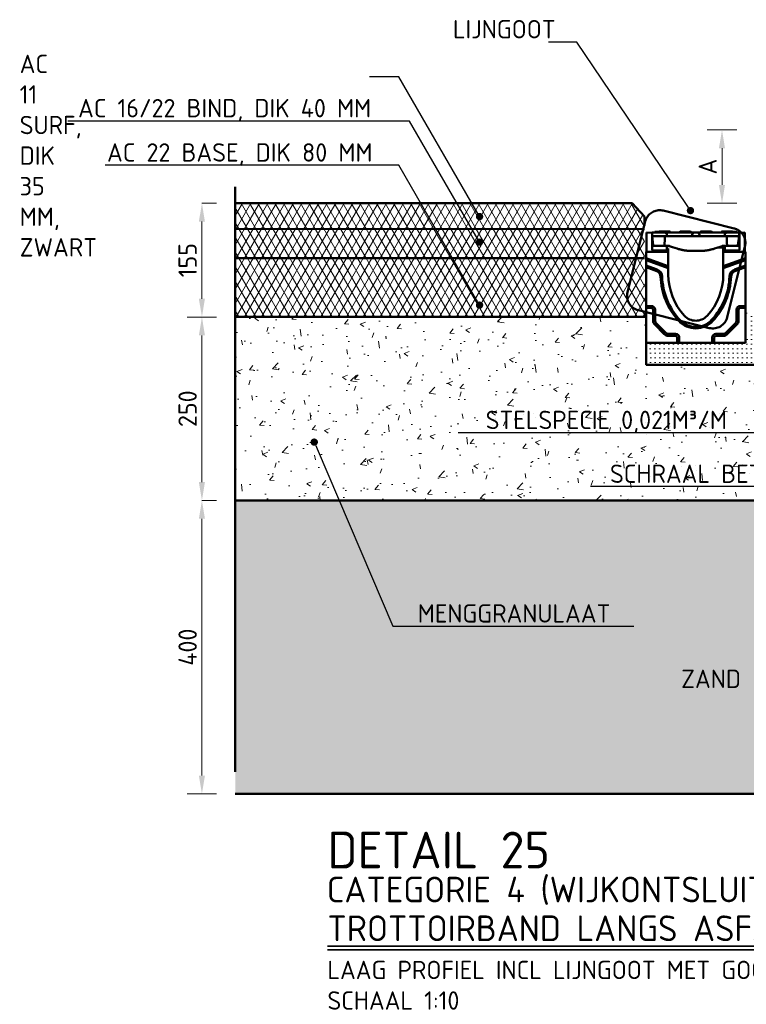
# Model space of a CAD drawing. Header units: metres. Extents: x 92403 to 95147, y 464428 to 465602.
# Tile 231 of 256: x 92596.945 to 92597.935, y 465104.001 to 465105.343. Entities that reach past the tile are written whole.
import ezdxf
from ezdxf import colors
from ezdxf.entities.mleader import LeaderData, LeaderLine
from ezdxf.math import Vec2, Vec3

# ---------------------------------------------------------------- set-up
doc = ezdxf.new("R2010")
doc.units = ezdxf.units.M
for name, pattern in [('HIDDEN', [2.373, 1.58, -0.793]), ('VW-1-1_STREEP', [2, 1, -1]), ('XX-PROJECTGRENS', [18, 12, -3, 0, -3])]:
    doc.linetypes.add(name, pattern=pattern)
doc.layers.get('0').update_dxf_attribs({"linetype": 'CONTINUOUS'})
doc.layers.get('Defpoints').update_dxf_attribs({"linetype": 'CONTINUOUS'})
for name, color, linetype, lineweight in [('N-WE-GW-GROND_ZAND_CUNETZAND-AD-10', 7, 'CONTINUOUS', 18), ('N-WE-GW-GROND_ZAND_CUNETZAND-WERK-T25', 7, 'CONTINUOUS', 25), ('N-WE-KG-PROJECTGRENS-GD', 7, 'XX-PROJECTGRENS', 50), ('N-WE-RI-HWA_GOOT_LIJNGOOT-GD', 150, 'CONTINUOUS', 50), ('N-WE-VH-VERHARDING_ASFALT-AD-10', 252, 'CONTINUOUS', 18), ('N-WE-VH-VERHARDING_ASFALT-GD', 252, 'CONTINUOUS', 50), ('N-WE-VH-VERHARDING_ASFALT-T25', 7, 'CONTINUOUS', 25), ('N-WE-VH-VERHARDING_BETON_SCHRAAL-GD', 252, 'CONTINUOUS', 50), ('N-WE-VH-VERHARDING_FUNDERING-AD', 252, 'CONTINUOUS', 18), ('N-WE-VH-VERHARDING_FUNDERING-AD-10', 252, 'CONTINUOUS', 18), ('N-WE-VH-VERHARDING_NATUURSTEEN-GD', 252, 'CONTINUOUS', 50), ('N-WE-VW-MARKERING_LANGS_STREEP_11-G', 7, 'VW-1-1_STREEP', 13), ('X-XX-AL-TEKENBLAD_TITELBLOK-T25', 7, 'CONTINUOUS', 25), ('X-XX-AL-TEKENBLAD_TITELBLOK-T35', 50, 'CONTINUOUS', 35), ('X-XX-AL-TEKENBLAD_TITELBLOK-T50', 130, 'CONTINUOUS', 50), ('X-XX-AL-VERWIJZING_DETAIL-M', 7, 'CONTINUOUS', 18)]:
    doc.layers.add(name, color=color, linetype=linetype, lineweight=lineweight)
doc.styles.add('NLCS-ISO-ANNOTATIVE-T25', font='NLCS-ISO.ttf', dxfattribs={"height": 2.5})
doc.styles.add('NLCS-ISO-M10-T25', font='NLCS-ISO.ttf', dxfattribs={"height": 0.025})
doc.styles.add('NLCS-ISO-M10-T35', font='NLCS-ISO.ttf', dxfattribs={"height": 0.035})
doc.styles.add('NLCS-ISO-M10-T50', font='NLCS-ISO.ttf', dxfattribs={"height": 0.05})
doc.dimstyles.new('NLCS-M10-T25-PIJL_L2_H1', dxfattribs={"dimscale": 0.01, "dimtxt": 2.5, "dimasz": 2.5, "dimexe": 2, "dimexo": 2, "dimgap": 0.7, "dimtad": 1, "dimzin": 0, "dimdsep": 46, "dimtxsty": 'NLCS-ISO-M10-T25', "dimcen": 2.5, "dimdle": 2, "dimclrd": 256, "dimclre": 256, "dimclrt": 7, "dimadec": 1, "dimazin": 0, "dimtfac": 1, "dimtdec": 3, "dimtofl": 0, "dimtmove": 1, "dimatfit": 0, "dimfxl": 2, "dimfxlon": 1, "dimtfillclr": 256, "dimtolj": 1, "dimtzin": 0, "dimlwd": -1, "dimlwe": -1, "dimarcsym": 0})
pattern_1 = [(60, (92580.33699, 465107.421465), (-0.008660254, 0.005), []), (120, (92580.33699, 465107.421465), (-0.008660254, -0.005), [])]

# ---------------------------------------------------------------- blocks, each defined once
blk = doc.blocks.new('*D673')
at = {"layer": 'Defpoints', "color": 0, "transparency": 16777216}
for p in [(92597.1933, 465105.0932), (92597.1933, 465105.0932), (92597.1933, 465104.9382)]:
    blk.add_point(p, dxfattribs=at)
at = {"layer": 'X-XX-AL-VERWIJZING_DETAIL-M', "transparency": 16777216}
for p, q in [((92597.1933, 465105.0932), (92597.2133, 465105.0932)), ((92597.1933, 465104.9632), (92597.1933, 465105.0682)), ((92597.1933, 465104.9382), (92597.1733, 465104.9382))]:
    blk.add_line(p, q, dxfattribs=at)
for points in [[(92597.1891, 465105.0682), (92597.1974, 465105.0682), (92597.1933, 465105.0932)], [(92597.1891, 465104.9632), (92597.1974, 465104.9632), (92597.1933, 465104.9382)]]:
    blk.add_solid(points, dxfattribs=at)
at = {"layer": 'X-XX-AL-VERWIJZING_DETAIL-M', "color": 7, "transparency": 16777216, "insert": (92597.1738, 465105.0157), "char_height": 0.025, "attachment_point": 5, "rotation": 90, "style": 'NLCS-ISO-M10-T25'}
blk.add_mtext('\\A1;155', dxfattribs=at)
blk = doc.blocks.new('*D678')
at = {"layer": 'Defpoints', "color": 0, "transparency": 16777216}
for p in [(92597.1933, 465104.6882), (92597.1933, 465104.2882), (92597.2387, 465104.2882)]:
    blk.add_point(p, dxfattribs=at)
at = {"layer": 'X-XX-AL-VERWIJZING_DETAIL-M', "transparency": 16777216}
for p, q in [((92597.1933, 465104.6882), (92597.2133, 465104.6882)), ((92597.1933, 465104.6632), (92597.1933, 465104.3132)), ((92597.2133, 465104.2882), (92597.1733, 465104.2882))]:
    blk.add_line(p, q, dxfattribs=at)
for points in [[(92597.1891, 465104.6632), (92597.1974, 465104.6632), (92597.1933, 465104.6882)], [(92597.1891, 465104.3132), (92597.1974, 465104.3132), (92597.1933, 465104.2882)]]:
    blk.add_solid(points, dxfattribs=at)
at = {"layer": 'X-XX-AL-VERWIJZING_DETAIL-M', "color": 7, "transparency": 16777216, "insert": (92597.1738, 465104.4882), "char_height": 0.025, "attachment_point": 5, "rotation": 90, "style": 'NLCS-ISO-M10-T25'}
blk.add_mtext('\\A1;400', dxfattribs=at)
blk = doc.blocks.new('_Dot')
at = {"color": 0, "linetype": 'ByBlock', "lineweight": -2}
blk.add_line((-0.5, 0), (-1, 0), dxfattribs=at)
at = {"color": 0, "linetype": 'ByBlock', "const_width": 0.5}
blk.add_lwpolyline([(-0.25, 0, 1), (0.25, 0, 1)], format="xyb", close=True, dxfattribs=at)
blk = doc.blocks.new('*D680')
at = {"layer": 'Defpoints', "color": 0, "transparency": 16777216}
for p in [(92597.1933, 465104.9382), (92597.1933, 465104.9382), (92597.1933, 465104.6882)]:
    blk.add_point(p, dxfattribs=at)
at = {"layer": 'X-XX-AL-VERWIJZING_DETAIL-M', "transparency": 16777216}
for p, q in [((92597.1933, 465104.9382), (92597.2133, 465104.9382)), ((92597.1933, 465104.7132), (92597.1933, 465104.9132)), ((92597.1933, 465104.6882), (92597.2133, 465104.6882))]:
    blk.add_line(p, q, dxfattribs=at)
for points in [[(92597.1891, 465104.9132), (92597.1974, 465104.9132), (92597.1933, 465104.9382)], [(92597.1891, 465104.7132), (92597.1974, 465104.7132), (92597.1933, 465104.6882)]]:
    blk.add_solid(points, dxfattribs=at)
at = {"layer": 'X-XX-AL-VERWIJZING_DETAIL-M', "color": 7, "transparency": 16777216, "insert": (92597.1738, 465104.8132), "char_height": 0.025, "attachment_point": 5, "rotation": 90, "style": 'NLCS-ISO-M10-T25'}
blk.add_mtext('\\A1;250', dxfattribs=at)
blk = doc.blocks.new('Goot')
at = {"color": 8}
for p, q in [((0.008, 0.1496), (0.0005, 0.15)), ((0.0005, 0.15), (0.0005, 0.124)), ((0.0082, 0.1496), (0.008, 0.1496)), ((0.008, 0.127), (0.008, 0.1496)), ((0.0082, 0.15), (0.0251, 0.15)), ((0.0082, 0.145), (0.0082, 0.15)), ((0.0342, 0.15), (0.0251, 0.15)), ((0.0565, 0.15), (0.0342, 0.15)), ((0.0656, 0.15), (0.0565, 0.15)), ((0.0656, 0.15), (0.0694, 0.15)), ((0.0785, 0.15), (0.0694, 0.15)), ((0.1007, 0.15), (0.0785, 0.15)), ((0.1099, 0.15), (0.1007, 0.15)), ((0.1099, 0.15), (0.1267, 0.15)), ((0.1267, 0.15), (0.1267, 0.145)), ((0.127, 0.1496), (0.1267, 0.1496)), ((0.1345, 0.15), (0.127, 0.1496)), ((0.127, 0.1496), (0.127, 0.127)), ((0.1345, 0.124), (0.1345, 0.15)), ((0.0082, 0.145), (0.0095, 0.1329)), ((0.0283, 0.145), (0.0082, 0.145)), ((0.0283, 0.145), (0.0281, 0.1472)), ((0.0283, 0.145), (0.0342, 0.145)), ((0.0342, 0.145), (0.0565, 0.145)), ((0.0565, 0.145), (0.0625, 0.145)), ((0.0626, 0.1472), (0.0625, 0.145)), ((0.0725, 0.145), (0.0625, 0.145)), ((0.0725, 0.145), (0.0724, 0.1472)), ((0.0725, 0.145), (0.0785, 0.145)), ((0.0785, 0.145), (0.1007, 0.145)), ((0.1007, 0.145), (0.1067, 0.145)), ((0.1069, 0.1472), (0.1067, 0.145)), ((0.1267, 0.145), (0.1067, 0.145)), ((0.1097, 0.1437), (0.1097, 0.1437)), ((0.1249, 0.1328), (0.1267, 0.145)), ((0, 0.115), (0, 0.124)), ((0.03, 0.124), (0, 0.124)), ((0.03, 0.1256), (0.009, 0.126)), ((0.026, 0.132), (0.01, 0.132)), ((0.0105, 0.132), (0.0106, 0.132)), ((0.0106, 0.132), (0.011, 0.132)), ((0.011, 0.132), (0.0249, 0.132)), ((0.0249, 0.1329), (0.0249, 0.132)), ((0.0249, 0.132), (0.0254, 0.132)), ((0.0254, 0.132), (0.03, 0.132)), ((0.028, 0.1304), (0.0278, 0.1265)), ((0.0279, 0.1285), (0.03, 0.1285)), ((0.028, 0.1305), (0.028, 0.131)), ((0.028, 0.1305), (0.028, 0.1304)), ((0.03, 0.1285), (0.03, 0.128)), ((0.03, 0.128), (0.03, 0.126)), ((0.03, 0.1256), (0.03, 0.126)), ((0.03, 0.124), (0.03, 0.1256)), ((0.03, 0.1041), (0.03, 0.124)), ((0.0316, 0.1317), (0.0356, 0.1304)), ((0.0356, 0.1304), (0.0422, 0.1283)), ((0.0625, 0.125), (0.0725, 0.125)), ((0.0928, 0.1283), (0.0994, 0.1304)), ((0.0969, 0.1296), (0.107, 0.1296)), ((0.0994, 0.1304), (0.1034, 0.1317)), ((0.105, 0.132), (0.1096, 0.132)), ((0.105, 0.128), (0.105, 0.1285)), ((0.105, 0.1285), (0.1071, 0.1285)), ((0.105, 0.126), (0.105, 0.128)), ((0.126, 0.126), (0.105, 0.1256)), ((0.105, 0.126), (0.105, 0.1256)), ((0.105, 0.124), (0.105, 0.1256)), ((0.105, 0.124), (0.105, 0.1041)), ((0.135, 0.124), (0.105, 0.124)), ((0.107, 0.1305), (0.107, 0.131)), ((0.107, 0.1304), (0.107, 0.1305)), ((0.1072, 0.1265), (0.107, 0.1304)), ((0.107, 0.1304), (0.1072, 0.1265)), ((0.125, 0.132), (0.109, 0.132)), ((0.1096, 0.132), (0.1101, 0.132)), ((0.1101, 0.1329), (0.1101, 0.132)), ((0.1101, 0.132), (0.1234, 0.132)), ((0.114, 0.132), (0.114, 0.132)), ((0.1155, 0.132), (0.1155, 0.132)), ((0.1157, 0.132), (0.1157, 0.132)), ((0.1234, 0.132), (0.1239, 0.132)), ((0.135, 0.124), (0.135, 0.115)), ((0, 0.1127), (0, 0.115)), ((0, 0.105), (0, 0.1127)), ((0.135, 0.115), (0.135, 0.1127)), ((0.135, 0.1127), (0.135, 0.105)), ((0, 0.1028), (0, 0.105)), ((0, 0.05), (0, 0.1028)), ((0.03, 0.1041), (0.03, 0.1018)), ((0.03, 0.1018), (0.03, 0.093)), ((0.105, 0.1018), (0.105, 0.1041)), ((0.105, 0.093), (0.105, 0.1018)), ((0.135, 0.105), (0.135, 0.1028)), ((0.135, 0.1028), (0.135, 0.05)), ((0, 0.0473), (0, 0.05)), ((0, 0), (0, 0.0473)), ((0.135, 0.05), (0.135, 0.0473)), ((0.135, 0.0473), (0.135, 0)), ((0.0423, 0), (0, 0)), ((0.045, 0), (0.0423, 0)), ((0.09, 0), (0.045, 0)), ((0.0927, 0), (0.09, 0)), ((0.135, 0), (0.0927, 0))]:
    blk.add_line(p, q, dxfattribs=at)
at = {"color": 8, "transparency": 33554687}
for p, q in [((0.0169, 0.151), (0.0115, 0.151)), ((0.0115, 0.151), (0.0115, 0.15)), ((0.0168, 0.1506), (0.0167, 0.15)), ((0.0178, 0.1515), (0.0203, 0.1515)), ((0.0293, 0.1515), (0.0203, 0.1515)), ((0.0293, 0.1515), (0.0317, 0.1515)), ((0.0327, 0.1506), (0.0327, 0.15)), ((0.0453, 0.1506), (0.0452, 0.15)), ((0.0463, 0.1515), (0.0488, 0.1515)), ((0.0578, 0.1515), (0.0488, 0.1515)), ((0.0578, 0.1515), (0.0602, 0.1515)), ((0.0612, 0.1506), (0.0612, 0.15)), ((0.0738, 0.1506), (0.0737, 0.15)), ((0.0748, 0.1515), (0.0773, 0.1515)), ((0.0862, 0.1515), (0.0773, 0.1515)), ((0.0862, 0.1515), (0.0887, 0.1515)), ((0.0897, 0.1506), (0.0897, 0.15)), ((0.1023, 0.1506), (0.1022, 0.15)), ((0.1033, 0.1515), (0.1058, 0.1515)), ((0.1147, 0.1515), (0.1058, 0.1515)), ((0.1147, 0.1515), (0.1172, 0.1515)), ((0.1183, 0.151), (0.1181, 0.151)), ((0.1182, 0.1506), (0.1182, 0.15)), ((0.1213, 0.151), (0.1183, 0.151)), ((0.1232, 0.151), (0.1213, 0.151)), ((0.1234, 0.151), (0.1232, 0.151)), ((0.1234, 0.151), (0.1234, 0.15)), ((0, 0.115), (0.03, 0.1041)), ((0.03, 0.1018), (0, 0.1127)), ((0.105, 0.1041), (0.135, 0.115)), ((0.135, 0.1127), (0.105, 0.1018)), ((0, 0.105), (0.015, 0.0996)), ((0.0143, 0.0976), (0, 0.1028)), ((0.12, 0.0996), (0.135, 0.105)), ((0.135, 0.1028), (0.1207, 0.0976)), ((0, 0.05), (0.007, 0.05)), ((0.007, 0.0473), (0, 0.0473)), ((0.0093, 0.03), (0.0093, 0.045)), ((0.012, 0.045), (0.012, 0.03)), ((0.123, 0.03), (0.123, 0.045)), ((0.1257, 0.045), (0.1257, 0.03)), ((0.128, 0.05), (0.135, 0.05)), ((0.135, 0.0473), (0.128, 0.0473)), ((0.0246, 0.0116), (0.0116, 0.0246)), ((0.0135, 0.0265), (0.0265, 0.0135)), ((0.1085, 0.0135), (0.1215, 0.0265)), ((0.1234, 0.0246), (0.1104, 0.0116)), ((0.03, 0.012), (0.04, 0.012)), ((0.04, 0.0093), (0.03, 0.0093)), ((0.0423, 0), (0.0423, 0.007)), ((0.045, 0.007), (0.045, 0)), ((0.09, 0), (0.09, 0.007)), ((0.0927, 0.007), (0.0927, 0)), ((0.095, 0.012), (0.105, 0.012)), ((0.105, 0.0093), (0.095, 0.0093))]:
    blk.add_line(p, q, dxfattribs=at)
at = {"color": 8, "flags": 128}
for points in [[(0.0253, 0.1436), (0.0253, 0.1431), (0.0253, 0.1427), (0.0253, 0.1422), (0.0253, 0.1418), (0.0252, 0.1414), (0.0252, 0.1409), (0.0252, 0.1405), (0.0252, 0.14), (0.0252, 0.1396), (0.0251, 0.1391), (0.0251, 0.1387), (0.0251, 0.1383), (0.0251, 0.1378), (0.0251, 0.1374), (0.025, 0.1369), (0.025, 0.1365), (0.025, 0.136), (0.025, 0.1356), (0.025, 0.1352), (0.025, 0.1347), (0.0249, 0.1343), (0.0249, 0.1338), (0.0249, 0.1334), (0.0249, 0.1329)], [(0.0258, 0.145), (0.0257, 0.1449), (0.0257, 0.1449), (0.0257, 0.1448), (0.0257, 0.1448), (0.0256, 0.1447), (0.0256, 0.1447), (0.0256, 0.1446), (0.0255, 0.1446), (0.0255, 0.1445), (0.0255, 0.1444), (0.0255, 0.1444), (0.0255, 0.1443), (0.0254, 0.1443), (0.0254, 0.1442), (0.0254, 0.1441), (0.0254, 0.1441), (0.0254, 0.144), (0.0254, 0.144), (0.0254, 0.1439), (0.0254, 0.1438), (0.0254, 0.1438), (0.0253, 0.1437), (0.0253, 0.1436), (0.0253, 0.1436)], [(0.1097, 0.1436), (0.1097, 0.1436), (0.1097, 0.1437), (0.1096, 0.1438), (0.1096, 0.1438), (0.1096, 0.1439), (0.1096, 0.144), (0.1096, 0.144), (0.1096, 0.1441), (0.1096, 0.1441), (0.1096, 0.1442), (0.1096, 0.1443), (0.1095, 0.1443), (0.1095, 0.1444), (0.1095, 0.1444), (0.1095, 0.1445), (0.1095, 0.1446), (0.1094, 0.1446), (0.1094, 0.1447), (0.1094, 0.1447), (0.1093, 0.1448), (0.1093, 0.1448), (0.1093, 0.1449), (0.1093, 0.1449), (0.1092, 0.145)], [(0.1101, 0.1329), (0.1101, 0.1334), (0.1101, 0.1338), (0.1101, 0.1343), (0.11, 0.1347), (0.11, 0.1352), (0.11, 0.1356), (0.11, 0.136), (0.11, 0.1365), (0.11, 0.1369), (0.1099, 0.1374), (0.1099, 0.1378), (0.1099, 0.1383), (0.1099, 0.1387), (0.1099, 0.1391), (0.1098, 0.1396), (0.1098, 0.14), (0.1098, 0.1405), (0.1098, 0.1409), (0.1098, 0.1414), (0.1097, 0.1418), (0.1097, 0.1422), (0.1097, 0.1427), (0.1097, 0.1431), (0.1097, 0.1436)], [(0.03, 0.132), (0.0301, 0.132), (0.0301, 0.132), (0.0302, 0.132), (0.0303, 0.132), (0.0303, 0.132), (0.0304, 0.132), (0.0304, 0.132), (0.0305, 0.132), (0.0306, 0.132), (0.0306, 0.132), (0.0307, 0.132), (0.0308, 0.1319), (0.0308, 0.1319), (0.0309, 0.1319), (0.031, 0.1319), (0.031, 0.1319), (0.0311, 0.1319), (0.0312, 0.1319), (0.0312, 0.1318), (0.0313, 0.1318), (0.0314, 0.1318), (0.0314, 0.1318), (0.0315, 0.1318), (0.0316, 0.1317)], [(0.0422, 0.1283), (0.043, 0.128), (0.0438, 0.1277), (0.0447, 0.1275), (0.0455, 0.1273), (0.0463, 0.127), (0.0472, 0.1268), (0.048, 0.1266), (0.0488, 0.1265), (0.0497, 0.1263), (0.0505, 0.1261), (0.0514, 0.126), (0.0522, 0.1258), (0.0531, 0.1257), (0.0539, 0.1256), (0.0548, 0.1255), (0.0556, 0.1254), (0.0565, 0.1253), (0.0573, 0.1252), (0.0582, 0.1251), (0.059, 0.1251), (0.0599, 0.1251), (0.0608, 0.125), (0.0616, 0.125), (0.0625, 0.125)], [(0.0725, 0.125), (0.0734, 0.125), (0.0742, 0.125), (0.0751, 0.1251), (0.076, 0.1251), (0.0768, 0.1251), (0.0777, 0.1252), (0.0785, 0.1253), (0.0794, 0.1254), (0.0802, 0.1255), (0.0811, 0.1256), (0.0819, 0.1257), (0.0828, 0.1258), (0.0836, 0.126), (0.0845, 0.1261), (0.0853, 0.1263), (0.0862, 0.1265), (0.087, 0.1266), (0.0878, 0.1268), (0.0887, 0.127), (0.0895, 0.1273), (0.0903, 0.1275), (0.0912, 0.1277), (0.092, 0.128), (0.0928, 0.1283)], [(0.1034, 0.1317), (0.1035, 0.1318), (0.1036, 0.1318), (0.1036, 0.1318), (0.1037, 0.1318), (0.1038, 0.1318), (0.1038, 0.1319), (0.1039, 0.1319), (0.104, 0.1319), (0.104, 0.1319), (0.1041, 0.1319), (0.1042, 0.1319), (0.1042, 0.1319), (0.1043, 0.132), (0.1044, 0.132), (0.1044, 0.132), (0.1045, 0.132), (0.1046, 0.132), (0.1046, 0.132), (0.1047, 0.132), (0.1047, 0.132), (0.1048, 0.132), (0.1049, 0.132), (0.1049, 0.132), (0.105, 0.132)], [(0.107, 0.131), (0.1071, 0.1312), (0.1071, 0.1314), (0.1072, 0.1316), (0.1073, 0.1317), (0.1075, 0.1318), (0.1077, 0.1319), (0.1078, 0.132), (0.1079, 0.132), (0.108, 0.132), (0.108, 0.132), (0.1081, 0.132), (0.1082, 0.132), (0.1083, 0.132), (0.1085, 0.132), (0.1087, 0.132), (0.1088, 0.132), (0.109, 0.132)], [(0.125, 0.132), (0.1252, 0.132), (0.1253, 0.132), (0.1255, 0.132), (0.1257, 0.132), (0.1258, 0.132), (0.1259, 0.132), (0.126, 0.132), (0.126, 0.132), (0.1261, 0.132), (0.1262, 0.132), (0.1263, 0.1319), (0.1265, 0.1318), (0.1267, 0.1317), (0.1268, 0.1316), (0.1269, 0.1314), (0.1269, 0.1312), (0.127, 0.131)]]:
    blk.add_lwpolyline(points, dxfattribs=at)
at = {"color": 8, "transparency": 33554687}
for centre, radius, start, end in [((0.0178, 0.1505), 0.001, 90, 177), ((0.0317, 0.1505), 0.001, 3, 90), ((0.0463, 0.1505), 0.001, 90, 177), ((0.0602, 0.1505), 0.001, 3, 90), ((0.0748, 0.1505), 0.001, 90, 177), ((0.0887, 0.1505), 0.001, 3, 90), ((0.1033, 0.1505), 0.001, 90, 177), ((0.1172, 0.1505), 0.001, 3, 90), ((0.0115, 0.09), 0.008, 1.6719, 70), ((0.0115, 0.09), 0.0101, 1.6719, 70), ((0.1235, 0.09), 0.0101, 110, 178.3281), ((0.1235, 0.09), 0.008, 110, 178.3281), ((0.1127, 0.093), 0.0932, 181.6719, 222.8955), ((0.1127, 0.093), 0.0911, 181.6719, 222.8955), ((0.0223, 0.093), 0.0911, 317.1045, 358.3281), ((0.0223, 0.093), 0.0932, 317.1045, 358.3281), ((0.007, 0.045), 0.005, 0, 90), ((0.007, 0.045), 0.00232, 0, 90), ((0.128, 0.045), 0.005, 90, 180), ((0.128, 0.045), 0.00232, 90, 180), ((0.017, 0.03), 0.00768, 180, 225), ((0.017, 0.03), 0.005, 180, 225), ((0.0675, 0.051), 0.0315, 222.8955, 317.1045), ((0.0675, 0.051), 0.0294, 222.8955, 317.1045), ((0.118, 0.03), 0.005, 315, 0), ((0.118, 0.03), 0.00768, 315, 0), ((0.03, 0.017), 0.005, 225, 270), ((0.105, 0.017), 0.005, 270, 315), ((0.03, 0.017), 0.00768, 225, 270), ((0.04, 0.007), 0.005, 0, 90), ((0.04, 0.007), 0.00232, 0, 90), ((0.095, 0.007), 0.005, 90, 180), ((0.095, 0.007), 0.00232, 90, 180), ((0.105, 0.017), 0.00768, 270, 315)]:
    blk.add_arc(centre, radius, start, end, dxfattribs=at)
at = {"color": 8}
for centre, radius, start, end in [((0.0251, 0.147), 0.003, 3.0009, 90.0004), ((0.0656, 0.147), 0.003, 89.9996, 176.9991), ((0.0694, 0.147), 0.003, 3.0009, 90.0004), ((0.1099, 0.147), 0.003, 89.9996, 176.9991), ((0.0105, 0.133), 0.001, 186, 270), ((0.1239, 0.133), 0.001, 270, 351.2538), ((0.1127, 0.093), 0.0827, 180, 222.8955), ((0.0223, 0.093), 0.0827, 317.1045, 0), ((0.0675, 0.051), 0.021, 222.8955, 317.1045)]:
    blk.add_arc(centre, radius, start, end, dxfattribs=at)
for centre, major_axis, ratio, start_param, end_param in [((0.009, 0.131), (-0.000999, 0.000052), 0.999998, 4.764749, 6.283185), ((0.009, 0.127), (0, -0.001), 0.999998, 4.712389, 6.265732), ((0.01, 0.132), (-0.001, 0), 0.002004, 4.715128, 6.283185), ((0.026, 0.132), (-0.001, 0), 0.002004, 3.141593, 4.70965), ((0.027, 0.131), (0.000999, 0.000052), 0.999998, 0, 1.518436), ((0.0268, 0.1266), (0.00089, 0.000455), 0.999999, 4.712389, 5.758053), ((0.1082, 0.1266), (-0.000999, -0.000052), 0.999998, 0, 1.045664), ((0.126, 0.127), (0, -0.001), 0.999998, 0.017453, 1.570796)]:
    blk.add_ellipse(centre, major_axis=major_axis, ratio=ratio, start_param=start_param, end_param=end_param, dxfattribs=at)
blk = doc.blocks.new('*D703')
at = {"layer": 'Defpoints', "color": 0, "transparency": 16777216}
for p in [(92597.9019, 465105.1932), (92597.9732, 465105.1932), (92597.7793, 465105.0932)]:
    blk.add_point(p, dxfattribs=at)
at = {"layer": 'X-XX-AL-VERWIJZING_DETAIL-M', "transparency": 16777216}
for p, q in [((92597.9219, 465105.1932), (92597.8819, 465105.1932)), ((92597.9019, 465105.1182), (92597.9019, 465105.1682)), ((92597.8819, 465105.0932), (92597.9219, 465105.0932))]:
    blk.add_line(p, q, dxfattribs=at)
for points in [[(92597.8977, 465105.1682), (92597.906, 465105.1682), (92597.9019, 465105.1932)], [(92597.8977, 465105.1182), (92597.906, 465105.1182), (92597.9019, 465105.0932)]]:
    blk.add_solid(points, dxfattribs=at)
at = {"layer": 'X-XX-AL-VERWIJZING_DETAIL-M', "color": 7, "transparency": 16777216, "insert": (92597.8824, 465105.1432), "char_height": 0.025, "attachment_point": 5, "rotation": 90, "style": 'NLCS-ISO-M10-T25'}
blk.add_mtext('\\A1;A', dxfattribs=at)

msp = doc.modelspace()

# ---------------------------------------------------------------- hatches: boundary and pattern name
at = {"layer": 'N-WE-GW-GROND_ZAND_CUNETZAND-AD-10'}
h = msp.add_hatch(dxfattribs=at)
h.set_pattern_fill('AGW-GROND_ZAND_CUNETZAND', color=256, scale=0.01, pattern_type=2)
h.set_pattern_definition([(0, (2985.3794685, 6084.438832), (0.00625, 0.00625), [0, -0.0125])])
h.paths.add_polyline_path([(92597.238651, 465104.688234), (92597.238651, 465104.288234), (92598.536209, 465104.288234), (92598.536209, 465104.688234), (92597.451274, 465104.688234)])
at = {"layer": 'N-WE-VH-VERHARDING_ASFALT-AD-10'}
h = msp.add_hatch(dxfattribs=at)
h.set_pattern_fill('AVH-ASFALT', color=256, scale=0.01, pattern_type=2)
h.set_pattern_definition(pattern_1)
h.paths.add_polyline_path([(92597.238651, 465105.093234), (92597.238651, 465105.058234), (92597.796209, 465105.058131), (92597.796209, 465105.062984), (92597.796209, 465105.075197), (92597.779275, 465105.093234)])
h = msp.add_hatch(dxfattribs=at)
h.set_pattern_fill('AVH-ASFALT', color=256, scale=0.01, pattern_type=2)
h.set_pattern_definition(pattern_1)
h.paths.add_polyline_path([(92597.796209, 465105.058131), (92597.238651, 465105.058234), (92597.238651, 465105.018234), (92597.796209, 465105.018234)])
h = msp.add_hatch(dxfattribs=at)
h.set_pattern_fill('AVH-ASFALT', color=256, scale=0.01, pattern_type=2)
h.set_pattern_definition(pattern_1)
h.paths.add_polyline_path([(92597.798709, 465104.938234), (92597.796209, 465105.018234), (92597.238651, 465105.018234), (92597.238651, 465104.938234)])
at = {"layer": 'N-WE-VH-VERHARDING_FUNDERING-AD'}
h = msp.add_hatch(dxfattribs=at)
h.set_pattern_fill('AVH-FUNDERING_GRANULAAT_MENG_01', color=256, pattern_type=2)
h.set_pattern_definition([(50, (2938.37212, 6343.683693), (0.07172601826, -0.006275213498), [0.0075, -0.0825]), (355, (2938.37212, 6343.68369), (-0.013875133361, 0.07521921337), [0.006, -0.066]), (100.4514, (2938.378095, 6343.68317), (0.057850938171, 0.068943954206), [0.006374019, -0.0701142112]), (46.1842, (2938.37212, 6343.70369), (0.106724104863, -0.016551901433), [0.01125, -0.12375]), (96.6356, (2938.38101, 6343.70231), (0.093466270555, 0.09741178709), [0.0095610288, -0.1051713]), (351.1842, (2938.37212, 6343.70369), (0.093466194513, 0.097411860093), [0.009, -0.099]), (21, (2938.38212, 6343.698693), (0.059690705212, -0.0402618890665), [0.0075, -0.0825]), (326, (2938.38212, 6343.69869), (0.024331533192, 0.072515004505), [0.006, -0.066]), (71.4514, (2938.38709, 6343.69534), (0.084022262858, 0.032253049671), [0.006374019, -0.0701142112]), (37.5, (2938.372118, 6343.683693), (0.0012159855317, 0.0332893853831), [0, -0.0652, 0, -0.067, 0, -0.06625]), (7.5, (2938.372118, 6343.683693), (0.0263069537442, 0.0394411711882), [0, -0.0382, 0, -0.0637, 0, -0.02525]), (327.5, (2938.349818, 6343.683693), (0.0533822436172, -0.0022554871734), [0, -0.025, 0, -0.078, 0, -0.1035]), (317.5, (2938.33982, 6343.683693), (0.0583186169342, 0.010010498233), [0, -0.0325, 0, -0.0518, 0, -0.0735])])
h.paths.add_polyline_path([(92598.486209, 465104.688234), (92598.486215, 465104.873221), (92597.798709, 465104.873221), (92597.798709, 465104.938234), (92597.238651, 465104.938234), (92597.238651, 465104.688234)])
at = {"layer": 'N-WE-VH-VERHARDING_FUNDERING-AD-10'}
h = msp.add_hatch(dxfattribs=at)
h.set_pattern_fill('AVH-FUNDERING_ZANDCEMENTSTAB', color=256, scale=0.01, pattern_type=2)
h.set_pattern_definition([(0, (2985.3794685, 6084.488832), (0.03125, 0.00625), [0, -0.00625])])
h.paths.add_polyline_path([(92597.908709, 465104.903221), (92597.798709, 465104.903221), (92597.798709, 465104.873221), (92598.206209, 465104.873234), (92598.136209, 465104.943234), (92597.936209, 465104.943234), (92597.933709, 465104.903221)])
h.paths.add_polyline_path([(92597.936209, 465104.943234), (92597.936209, 465104.913221), (92597.933709, 465104.903221)], flags=17)

# ---------------------------------------------------------------- linework, layer by layer
at = {"layer": 'N-WE-KG-PROJECTGRENS-GD'}
msp.add_line((92597.238651, 465105.115478), (92597.238651, 465104.318234), dxfattribs=at)
at = {"layer": 'N-WE-VH-VERHARDING_ASFALT-GD'}
for points in [[(92597.238651, 465105.093234), (92597.779275, 465105.093234), (92597.796209, 465105.075197), (92597.796209, 465105.062984)], [(92597.238651, 465105.058234), (92597.796209, 465105.058131)], [(92597.238651, 465105.018234), (92597.796209, 465105.018234)], [(92597.238651, 465104.938234), (92597.798709, 465104.938234)], [(92597.238651, 465104.688234), (92597.451274, 465104.688234), (92598.536209, 465104.688234)], [(92597.238651, 465104.288234), (92598.536209, 465104.288234)]]:
    msp.add_lwpolyline(points, dxfattribs=at)
at = {"layer": 'N-WE-VH-VERHARDING_BETON_SCHRAAL-GD'}
msp.add_lwpolyline([(92597.798709, 465104.923221), (92597.798709, 465104.873221), (92598.456198, 465104.873221), (92598.386193, 465104.943234), (92598.386193, 465104.943234), (92598.236209, 465105.093234), (92598.136209, 465105.093234)], dxfattribs=at)
at = {"layer": 'N-WE-VH-VERHARDING_NATUURSTEEN-GD', "linetype": 'HIDDEN', "ltscale": 5, "flags": 128}
msp.add_lwpolyline([(92597.928686, 465105.052856, -0.24800425), (92597.933198, 465105.034477), (92597.909012, 465104.937935, -0.41421356), (92597.884448, 465104.923213), (92597.78793, 465104.947392, -0.41421356), (92597.773208, 465104.971956), (92597.797395, 465105.068499, -0.05615879), (92597.798982, 465105.072747, -0.34991513), (92597.821959, 465105.083221), (92597.918476, 465105.059041, -0.15072575)], format="xyb", close=True, dxfattribs=at)
at = {"layer": 'N-WE-VW-MARKERING_LANGS_STREEP_11-G', "flags": 128}
msp.add_lwpolyline([(92597.936209, 465104.943234), (92597.933709, 465104.943234)], dxfattribs=at)
at = {"layer": 'X-XX-AL-TEKENBLAD_TITELBLOK-T35'}
for p, q in [((92597.364281, 465104.080642), (92598.356876, 465104.080642)), ((92597.364281, 465104.075642), (92598.356876, 465104.075642))]:
    msp.add_line(p, q, dxfattribs=at)

# ---------------------------------------------------------------- block references
at = {"layer": 'N-WE-RI-HWA_GOOT_LIJNGOOT-GD'}
msp.add_blockref('Goot', (92597.798709, 465104.903221), dxfattribs=at)

# ---------------------------------------------------------------- texts
at = {"layer": 'N-WE-GW-GROND_ZAND_CUNETZAND-WERK-T25', "insert": (92597.84626, 465104.432455), "char_height": 0.025, "attachment_point": 7, "style": 'NLCS-ISO-ANNOTATIVE-T25'}
msp.add_mtext('ZAND', dxfattribs=at)
at = {"layer": 'X-XX-AL-TEKENBLAD_TITELBLOK-T25', "insert": (92597.364281, 465103.99399), "char_height": 0.025, "attachment_point": 7, "style": 'NLCS-ISO-M10-T25'}
msp.add_mtext('LAAG PROFIEL INCL LIJNGOOT MET GOOTLAAG VAN KEIEN\\PSCHAAL 1:10', dxfattribs=at)
at = {"layer": 'X-XX-AL-TEKENBLAD_TITELBLOK-T35', "char_height": 0.035, "width": 1.298086, "attachment_point": 7, "style": 'NLCS-ISO-M10-T35'}
for s, insert in [('CATEGORIE 4 (WIJKONTSLUITINGSWEG)', (92597.363413, 465104.136875)), ('TROTTOIRBAND LANGS ASFALT OP FUNDERING', (92597.364281, 465104.087417))]:
    msp.add_mtext(s, dxfattribs=dict(at, insert=insert))
at = {"layer": 'X-XX-AL-TEKENBLAD_TITELBLOK-T50', "insert": (92597.364281, 465104.186586), "char_height": 0.05, "width": 1.298086, "attachment_point": 7, "style": 'NLCS-ISO-M10-T50'}
msp.add_mtext('DETAIL 25', dxfattribs=at)

# ---------------------------------------------------------------- dimensions: what is measured, and where the dimension line sits
at = {"layer": 'X-XX-AL-VERWIJZING_DETAIL-M'}
dim = msp.add_linear_dim(base=(92597.901872, 465105.193234), p1=(92597.779275, 465105.093234), p2=(92597.973151, 465105.193234), angle=90, text='A', dimstyle='NLCS-M10-T25-PIJL_L2_H1', override={"dimdec": 0, "dimlfac": 1000}, dxfattribs=at)
dim.commit()
dim.dimension.update_dxf_attribs({"geometry": '*D703', "text_midpoint": (92597.882372, 465105.143234)})
for base, p1, p2, picture, middle in [((92597.193267, 465105.093234), (92597.193267, 465104.938234), (92597.193267, 465105.093234), '*D673', (92597.173767, 465105.015734)), ((92597.193267, 465104.938234), (92597.193267, 465104.688234), (92597.193267, 465104.938234), '*D680', (92597.173767, 465104.813234)), ((92597.193267, 465104.288234), (92597.193267, 465104.688234), (92597.238651, 465104.288234), '*D678', (92597.173767, 465104.488234))]:
    dim = msp.add_linear_dim(base=base, p1=p1, p2=p2, angle=90, dimstyle='NLCS-M10-T25-PIJL_L2_H1', override={"dimdec": 0, "dimlfac": 1000}, dxfattribs=at)
    dim.commit()
    dim.dimension.update_dxf_attribs({"geometry": picture, "text_midpoint": middle})

# ---------------------------------------------------------------- leaders
at = {"layer": 'N-WE-VH-VERHARDING_ASFALT-T25', "linetype": 'ByBlock'}
ml = msp.add_multileader_mtext('Standard', dxfattribs=at)
ml.set_content('LIJNGOOT', color=7, style='NLCS-ISO-M10-T25')
ml.set_leader_properties(color=256, lineweight=-1)
ml.set_arrow_properties(name='DOT')
ml.build(insert=Vec2(0, 0))
ml.multileader.update_dxf_attribs({"text_left_attachment_type": 5, "text_right_attachment_type": 5, "dogleg_length": 2.5, "arrow_head_size": 0.01, "scale": 0.01})
ctx = ml.context
ctx.base_point, ctx.scale, ctx.char_height, ctx.arrow_head_size, ctx.landing_gap_size, ctx.plane_origin = Vec3(92597.526274, 465105.313051), 0.01, 0.025, 0.01, 0.009, Vec3(92597.858938, 465105.083234)
ctx.left_attachment, ctx.right_attachment = 5, 5
notes = []
notes.append((ctx, [(0, (1, 1, 0), (92597.704274, 465105.313051), (-1, 0), 0.025, [(0, [(92597.858938, 465105.083234)], 0, [])])]))
ctx.mtext.insert, ctx.mtext.width, ctx.mtext.flow_direction = Vec3(92597.535274, 465105.343051), 0.48289915, 5
ml = msp.add_multileader_mtext('Standard', dxfattribs=at)
ml.set_content('\\A1;AC 11 SURF, DIK 35 MM, ZWART', color=7, style='NLCS-ISO-M10-T25')
ml.set_leader_properties(color=256, lineweight=-1)
ml.set_arrow_properties(name='DOT')
ml.build(insert=Vec2(0, 0))
ml.multileader.update_dxf_attribs({"text_left_attachment_type": 5, "text_right_attachment_type": 5, "dogleg_length": 0.025, "arrow_head_size": 0.01, "scale": 0.01})
ctx = ml.context
ctx.base_point, ctx.scale, ctx.char_height, ctx.arrow_head_size, ctx.landing_gap_size, ctx.plane_origin = Vec3(92596.936, 465105.265749), 0.01, 0.025, 0.01, 0.009, Vec3(92597.571573, 465105.075097)
ctx.left_attachment, ctx.right_attachment = 5, 5
notes.append((ctx, [(0, (1, 1, 0), (92597.4615, 465105.265749), (-1, 0), 0.025, [(0, [(92597.571573, 465105.075097)], 0, [])])]))
ctx.mtext.insert, ctx.mtext.width, ctx.mtext.flow_direction = Vec3(92596.945, 465105.295749), 0.58795303, 5
ml = msp.add_multileader_mtext('Standard', dxfattribs=at)
ml.set_content('\\A1;AC 16/22 BIND, DIK 40 MM', color=7, style='NLCS-ISO-M10-T25')
ml.set_leader_properties(color=256, lineweight=-1)
ml.set_arrow_properties(name='DOT')
ml.build(insert=Vec2(0, 0))
ml.multileader.update_dxf_attribs({"text_left_attachment_type": 5, "text_right_attachment_type": 5, "dogleg_length": 0.025, "arrow_head_size": 0.01, "scale": 0.01})
ctx = ml.context
ctx.base_point, ctx.scale, ctx.char_height, ctx.arrow_head_size, ctx.landing_gap_size, ctx.plane_origin = Vec3(92597.015539, 465105.20539), 0.01, 0.025, 0.01, 0.009, Vec3(92597.571573, 465105.040251)
ctx.left_attachment, ctx.right_attachment = 5, 5
notes.append((ctx, [(0, (1, 1, 0), (92597.47623, 465105.20539), (-1, 0), 0.043941, [(0, [(92597.571573, 465105.040251)], 0, [])])]))
ctx.mtext.insert, ctx.mtext.flow_direction = Vec3(92597.024539, 465105.23539), 5
ml = msp.add_multileader_mtext('Standard', dxfattribs=at)
ml.set_content('AC 22 BASE, DIK 80 MM', color=7, style='NLCS-ISO-M10-T25')
ml.set_leader_properties(color=256, lineweight=-1)
ml.set_arrow_properties(name='DOT')
ml.build(insert=Vec2(0, 0))
ml.multileader.update_dxf_attribs({"text_left_attachment_type": 5, "text_right_attachment_type": 5, "dogleg_length": 0.025, "arrow_head_size": 0.01, "scale": 0.01})
ctx = ml.context
ctx.base_point, ctx.scale, ctx.char_height, ctx.arrow_head_size, ctx.landing_gap_size, ctx.plane_origin = Vec3(92597.055007, 465105.145031), 0.01, 0.025, 0.01, 0.009, Vec3(92597.571573, 465104.954379)
ctx.left_attachment, ctx.right_attachment = 5, 5
notes.append((ctx, [(0, (1, 1, 0), (92597.4615, 465105.145031), (-1, 0), 0.027243, [(0, [(92597.571573, 465104.954379)], 0, [])])]))
ctx.mtext.insert, ctx.mtext.flow_direction = Vec3(92597.064007, 465105.175031), 5
ml = msp.add_multileader_mtext('Standard', dxfattribs=at)
ml.set_content('\\A1;SCHRAAL BETON 0,044M³/M', color=7, style='NLCS-ISO-M10-T25')
ml.set_leader_properties(color=256, lineweight=-1)
ml.set_arrow_properties(name='DOT')
ml.build(insert=Vec2(0, 0))
ml.multileader.update_dxf_attribs({"text_left_attachment_type": 5, "text_right_attachment_type": 5, "dogleg_length": 2.5, "arrow_head_size": 0.01, "scale": 0.01})
ctx = ml.context
ctx.base_point, ctx.scale, ctx.char_height, ctx.arrow_head_size, ctx.landing_gap_size, ctx.plane_origin = Vec3(92597.740239, 465104.707079), 0.01, 0.025, 0.01, 0.009, Vec3(92597.659921, 465104.850524)
ctx.left_attachment, ctx.right_attachment = 5, 5
notes.append((ctx, [(1, (1, 1, 0), (92598.205739, 465104.707079), (-1, 0), 0.025, [(0, [(92598.332238, 465104.912741)], 0, [])])]))
ctx.mtext.insert, ctx.mtext.flow_direction = Vec3(92597.749239, 465104.737079), 5
ml = msp.add_multileader_mtext('Standard', dxfattribs=at)
ml.set_content('\\A1;STELSPECIE 0,021M³/M', color=7, style='NLCS-ISO-M10-T25')
ml.set_leader_properties(color=256, lineweight=-1)
ml.set_arrow_properties(name='DOT')
ml.build(insert=Vec2(0, 0))
ml.multileader.update_dxf_attribs({"text_left_attachment_type": 5, "text_right_attachment_type": 5, "dogleg_length": 2.5, "arrow_head_size": 0.01, "scale": 0.01})
ctx = ml.context
ctx.base_point, ctx.scale, ctx.char_height, ctx.arrow_head_size, ctx.landing_gap_size, ctx.plane_origin = Vec3(92597.570894, 465104.780434), 0.01, 0.025, 0.01, 0.009, Vec3(92597.403077, 465104.923879)
ctx.left_attachment, ctx.right_attachment = 5, 5
notes.append((ctx, [(1, (1, 1, 0), (92597.948894, 465104.780434), (-1, 0), 0.025, [(0, [(92598.039424, 465104.90748)], 0, [])])]))
ctx.mtext.insert, ctx.mtext.flow_direction = Vec3(92597.579894, 465104.810434), 5
ml = msp.add_multileader_mtext('Standard', dxfattribs=at)
ml.set_content('\\A1;MENGGRANULAAT', color=7, style='NLCS-ISO-M10-T25')
ml.set_leader_properties(color=256, lineweight=-1)
ml.set_arrow_properties(name='DOT')
ml.build(insert=Vec2(0, 0))
ml.multileader.update_dxf_attribs({"text_left_attachment_type": 5, "text_right_attachment_type": 5, "dogleg_length": 2.5, "arrow_head_size": 0.01, "scale": 0.01})
ctx = ml.context
ctx.base_point, ctx.scale, ctx.char_height, ctx.arrow_head_size, ctx.landing_gap_size, ctx.plane_origin = Vec3(92597.478359, 465104.516672), 0.01, 0.025, 0.01, 0.009, Vec3(92597.370541, 465104.725536)
ctx.left_attachment, ctx.right_attachment = 5, 5
notes.append((ctx, [(0, (1, 1, 0), (92597.453359, 465104.516672), (1, 0), 0.025, [(0, [(92597.346315, 465104.767654)], 0, [])])]))
ctx.mtext.insert, ctx.mtext.flow_direction = Vec3(92597.487359, 465104.546672), 5
for ctx, leaders in notes:
    for number, flags, end, landing, length, lines in leaders:
        leader = LeaderData()
        leader.index, (leader.has_last_leader_line, leader.has_dogleg_vector, leader.attachment_direction) = number, flags
        leader.last_leader_point, leader.dogleg_vector, leader.dogleg_length = Vec3(end), Vec3(landing), length
        for number, points, colour, breaks in lines:
            line = LeaderLine()
            line.index, line.vertices, line.color, line.breaks = number, Vec3.list(points), colors.encode_raw_color(colour), breaks
            leader.lines.append(line)
        ctx.leaders.append(leader)

doc.saveas('drawing.dxf')
